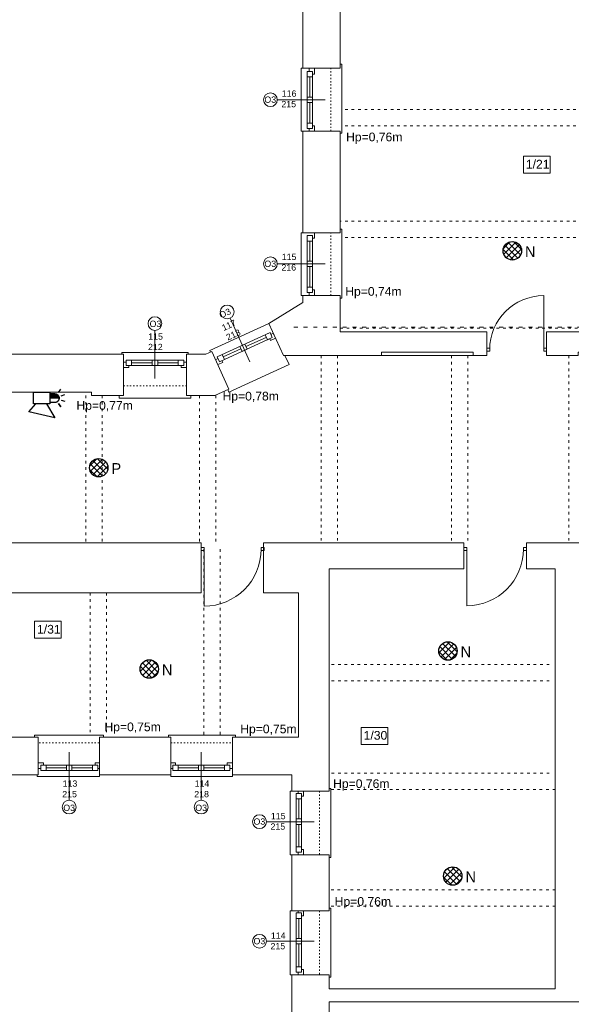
# Model space of a CAD drawing. Header units: centimetres. Extents: x 74448 to 96987, y -37016 to -10817.
# Tile 141 of 174: x 80129 to 81144, y -22625 to -20813. Entities that reach past the tile are written whole.
import ezdxf

# ---------------------------------------------------------------- set-up
doc = ezdxf.new("R2010")
doc.units = ezdxf.units.CM
doc.header["$LTSCALE"] = 0.02
doc.linetypes.add('ACAD_ISO03W100', pattern=[30, 12, -18])
doc.layers.get('0').update_dxf_attribs({"color": 8, "lineweight": 13})
for name, color, linetype, lineweight in [('_AUDIO', 7, 'Continuous', 18), ('ei30', 8, 'Continuous', 13), ('LINIE PRZEKROJOWE', 8, 'Continuous', 13), ('OPISY', 8, 'Continuous', 13), ('SSWiN', 7, 'Continuous', 25), ('stolarka', 8, 'Continuous', 13), ('STREFY POZ', 8, 'Continuous', 13), ('WIDOK', 8, 'Continuous', 13)]:
    doc.layers.add(name, color=color, linetype=linetype, lineweight=lineweight)
doc.layers.add('_AUDIO 2', color=7, linetype='Continuous')
doc.styles.get("Standard").update_dxf_attribs({"font": 'arial.ttf', "height": 12})
doc.styles.add('Tomasz_W legenda', font='TCM_____.TTF')
pattern_1 = [(45, (-5798.748, -5798.748), (-5.6126601, 5.6126601), []), (135, (-5798.748, -5798.748), (-5.6126601, -5.6126601), [])]

# ---------------------------------------------------------------- blocks, each defined once
blk = doc.blocks.new('*U3')
at = {"layer": 'stolarka', "transparency": 33554684}
blk.add_lwpolyline([(5, 0), (5, 95)], dxfattribs=at)
for points in [[(0, 2.5), (0, -2.5), (5, -2.5), (5, 2.5)], [(100, -2.5), (105, -2.5), (105, 2.5), (100, 2.5)]]:
    blk.add_lwpolyline(points, close=True, dxfattribs=at)
blk.add_arc((5, 0), 95, 0, 90, dxfattribs=at)
blk = doc.blocks.new('AAT_SYGN.OPT.AKU')
blk.add_hatch(color=256).paths.add_polyline_path([(6.3, 18.5), (6.3, 28.7), (6.1, 28.7), (5.6, 28.6), (5.1, 28.5), (4.7, 28.3), (4.3, 28.1), (4, 27.9), (3.6, 27.7), (3.3, 27.4), (2.9, 27.1), (2.6, 26.6), (2.3, 26.2), (2.1, 25.8), (1.9, 25.4), (1.8, 25), (1.7, 24.6), (1.7, 24.3), (1.7, 23.8), (1.7, 18.5)])
for points in [[(3.9, 30.9), (2.6, 35.1)], [(8.7, 30.9), (10.1, 35.1)], [(0.1, 28.1), (-3.5, 30.7)], [(1.7, 23.8), (1.7, 24.3), (1.7, 24.6), (1.8, 25), (1.9, 25.4), (2.1, 25.8), (2.3, 26.2), (2.6, 26.6), (2.9, 27.1), (3.3, 27.4), (3.6, 27.7), (4, 27.9), (4.3, 28.1), (4.7, 28.3), (5.1, 28.5), (5.6, 28.6), (6.1, 28.7), (6.6, 28.7), (6.9, 28.7), (7.4, 28.6), (7.7, 28.5), (8.1, 28.4), (8.5, 28.3), (8.8, 28.1), (9.1, 28), (9.4, 27.8), (9.6, 27.6), (9.8, 27.5), (10, 27.3), (10.3, 26.9), (10.5, 26.7), (10.7, 26.4), (10.9, 26.1), (11.1, 25.8), (11.2, 25.3), (11.3, 25.1), (11.4, 24.7), (11.4, 24.4), (11.5, 24.1), (11.5, 23.8)], [(1.7, 23.8), (1.7, 18.5)], [(6.3, 18.5), (6.3, 28.7)], [(11.5, 23.8), (11.5, 18.5)], [(13.1, 14.7), (28.7, 24), (21.7, -5.1), (13.1, 2.5)]]:
    blk.add_lwpolyline(points)
for points in [[(12.6, 28.1), (16.2, 30.7)], [(0, 18.5), (13.1, 18.5), (13.1, 0), (0, 0)]]:
    blk.add_lwpolyline(points, close=True)

msp = doc.modelspace()

# ---------------------------------------------------------------- hatches: boundary and pattern name
at = {"layer": '_AUDIO'}
h = msp.add_hatch(dxfattribs=at)
h.set_pattern_fill('ANSI37', color=256, scale=2.5)
h.set_pattern_definition([(45, (-5809.743, -5823.157), (-5.6126601, 5.6126601), []), (135, (-5809.743, -5823.157), (-5.6126601, -5.6126601), [])])
h.paths.add_polyline_path([(81052.9, -21238.6, 1), (81018.9, -21238.6, 1)])
h = msp.add_hatch(dxfattribs=at)
h.set_pattern_fill('ANSI37', color=256, scale=2.5)
h.set_pattern_definition([(45, (-5830.742, -5773.777), (-5.6126601, 5.6126601), []), (135, (-5830.742, -5773.777), (-5.6126601, -5.6126601), [])])
h.paths.add_polyline_path([(80934.3, -21975, 1), (80900.3, -21975, 1)])
h = msp.add_hatch(dxfattribs=at)
h.set_pattern_fill('ANSI37', color=256, scale=2.5)
h.set_pattern_definition(pattern_1)
h.paths.add_polyline_path([(80384.5, -22008.2, 1), (80350.5, -22008.2, 1)])
h = msp.add_hatch(dxfattribs=at)
h.set_pattern_fill('ANSI37', color=256, scale=2.5)
h.set_pattern_definition([(45, (-5821.877, -5773.331), (-5.6126601, 5.6126601), []), (135, (-5821.877, -5773.331), (-5.6126601, -5.6126601), [])])
h.paths.add_polyline_path([(80943.2, -22389.2, 1), (80909.2, -22389.2, 1)])
at = {"layer": '_AUDIO 2'}
h = msp.add_hatch(dxfattribs=at)
h.set_pattern_fill('ANSI37', color=256, scale=2.5)
h.set_pattern_definition(pattern_1)
h.paths.add_polyline_path([(80291.5, -21637.8, 1), (80257.5, -21637.8, 1)])

# ---------------------------------------------------------------- linework, layer by layer
for points in [[(80650, -21018.6), (80647, -21018.6), (80647, -20902.6), (80650, -20902.6)], [(80719, -21021.9), (80721.9, -21021.9), (80721.9, -20895.3), (80721.9, -20895.2), (80719, -20895.2)], [(80650, -21320.6), (80647, -21320.6), (80647, -21205.6), (80650, -21205.6)], [(80719, -21325.7), (80721.9, -21325.7), (80721.9, -21199), (80721.9, -21198.9), (80719, -21198.9)], [(80589.1, -21375.3), (80587.9, -21372.6), (80479.1, -21422.2), (80480.3, -21424.9)], [(80317, -21428.9), (80317, -21425.9), (80439, -21425.9), (80439, -21428.9)], [(80617.2, -21431.1), (80624.9, -21447.9), (80514.2, -21498.6), (80514.2, -21498.6), (80512.1, -21494.1)], [(80317, -21504.9), (80312, -21504.9), (80312, -21509.9), (80439, -21509.9), (80444, -21509.9), (80444, -21504.9)], [(80283, -22133.7), (80283, -22129.8), (80156.4, -22129.8), (80156.3, -22129.8), (80156.3, -22133.7)], [(80526, -22133.8), (80526, -22129.9), (80402.8, -22129.9), (80402.8, -22129.9), (80402.8, -22133.8)], [(80521, -22129), (80521, -22129)], [(80276, -22202.8), (80276, -22205.8), (80161, -22205.8), (80161, -22202.8)], [(80521, -22202.8), (80521, -22205.8), (80407, -22205.8), (80407, -22202.8)], [(80699, -22355.1), (80701.9, -22355.1), (80701.9, -22228.4), (80701.9, -22228.3), (80699, -22228.3)], [(80630, -22350.1), (80627, -22350.1), (80627, -22233.1), (80630, -22233.1)], [(80630, -22571.1), (80627, -22571.1), (80627, -22453.1), (80630, -22453.1)], [(80699, -22575.1), (80701.9, -22575.1), (80701.9, -22448.4), (80701.9, -22448.3), (80699, -22448.3)]]:
    msp.add_lwpolyline(points)
at = {"layer": '_AUDIO', "lineweight": 30}
for centre in [(81035.9, -21238.6), (80917.3, -21975), (80367.5, -22008.2), (80926.2, -22389.2)]:
    msp.add_circle(centre, 17, dxfattribs=at)
at = {"layer": '_AUDIO 2', "lineweight": 30}
msp.add_circle((80274.5, -21637.8), 17, dxfattribs=at)
at = {"layer": 'LINIE PRZEKROJOWE'}
for points in [[(80650, -20902.6), (80650, -20712.6)], [(80719, -20902.6), (80719, -20712.6), (80650, -20712.6)], [(80719, -20885.1), (80719, -20712.6)], [(80719, -20902.6), (80650, -20902.6)], [(80650, -21205.6), (80650, -21018.6)], [(80719, -21205.6), (80719, -21018.6), (80650, -21018.6)], [(80719, -21188.1), (80719, -21018.6)], [(80719, -21205.6), (80650, -21205.6)], [(80650, -21333.8), (80650, -21320.6)], [(80719, -21387.6), (80719, -21320.6), (80650, -21320.6)], [(80989, -21387.6), (80719, -21387.6), (80719, -21320.6)], [(80587.9, -21372.6), (80650, -21333.8)], [(80614.5, -21431.1), (80587.9, -21372.6)], [(80989, -21431.1), (80989, -21387.6)], [(81099.1, -21431.1), (81099, -21431.1), (81099, -21387.6)], [(81312, -21387.6), (81099, -21387.6)], [(80023, -21428.9), (80320, -21428.9)], [(80261, -21498.9), (80261, -21504.9), (80320, -21504.9), (80320, -21428.9)], [(80436, -21428.9), (80471.5, -21428.9), (80482.6, -21423.9)], [(80436, -21504.9), (80436, -21428.9)], [(80514.2, -21493), (80482.6, -21423.9)], [(80795, -21431.1), (80614.5, -21431.1), (80614.5, -21431.1)], [(80989, -21431.1), (80964, -21431.1), (80964, -21425.1), (80795, -21425.1), (80795, -21431.1)], [(80989, -21431.1), (80964, -21431.1)], [(81339.9, -21425.1), (81156.9, -21425.1), (81156.9, -21431.1), (81099, -21431.1)], [(80023, -21504.9), (80078, -21504.9), (80078, -21498.9), (80261, -21498.9), (80261, -21498.9)], [(80436, -21504.9), (80488, -21504.9)], [(80514.2, -21493), (80488, -21504.9)], [(79877.7, -21776.1), (80462.9, -21776.1), (80462.9, -21867.8)], [(80290.9, -21776.1), (80462.9, -21776.1)], [(80577.9, -21776.1), (80577.9, -21867.8)], [(80577.9, -21776.1), (80946.8, -21776.1), (80946.8, -21823.8)], [(80946.8, -21823.8), (80946.8, -21776.1)], [(81061.8, -21776.1), (81061.8, -21823.8)], [(81061.8, -21776.1), (81176.9, -21776.1), (81176.9, -21776.1)], [(81061.8, -21776.1), (81176.9, -21776.1), (81176.9, -21823.8)], [(81061.8, -21823.8), (81061.8, -21776.1)], [(80699, -21823.8), (80699, -22233.1), (80630, -22233.1)], [(80699, -21823.8), (80946.8, -21823.8)], [(81061.8, -21823.8), (81115, -21823.8), (81115, -22596.8), (80699, -22596.8), (80699, -22571.1)], [(80699, -22213.8), (80699, -21823.8)], [(80043, -21867.8), (80174.9, -21867.8)], [(80163, -22133.8), (80043, -22133.8), (80043, -21867.8)], [(80174.9, -21867.8), (80462.9, -21867.8)], [(80174.9, -21867.8), (80462.9, -21867.8)], [(80585.7, -21867.8), (80642, -21867.8), (80642, -22133.8), (80521, -22133.8)], [(80577.9, -21867.8), (80634.2, -21867.8)], [(80163, -22133.8), (80163, -22202.8)], [(80407, -22133.8), (80276, -22133.7)], [(80276, -22133.7), (80276, -22202.8)], [(80407, -22133.8), (80407, -22202.8)], [(80640, -22133.8), (80521, -22133.8), (80521, -22202.8)], [(80044, -22202.8), (80163, -22202.8)], [(80276, -22202.8), (80407, -22202.8)], [(80521, -22202.8), (80630, -22202.8)], [(80630, -22233.1), (80630, -22202.8)], [(80630, -22453.1), (80630, -22350.1)], [(80699, -22350.1), (80630, -22350.1)], [(80699, -22453.1), (80699, -22350.1)], [(80699, -22453.1), (80630, -22453.1)], [(80630, -22674.2), (80630, -22571.1)], [(80699, -22571.1), (80630, -22571.1)], [(80699, -22620.8), (80699, -22674.2), (80630, -22674.2)], [(80699, -22663.8), (80699, -22620.8), (81175.9, -22620.8)]]:
    msp.add_lwpolyline(points, dxfattribs=at)
at = {"layer": 'OPISY'}
for points in [[(80603.2, -20960.6), (80691.3, -20960.6)], [(80603.2, -21262.6), (80691.3, -21262.6)], [(80516.2, -21362.6), (80552.7, -21442.8)], [(80378, -21385.2), (80378, -21473.3)], [(80220, -22249.5), (80220, -22161.4)], [(80463, -22249.5), (80463, -22161.4)], [(80583.2, -22289.1), (80671.3, -22289.1)], [(80583.2, -22509.1), (80671.3, -22509.1)]]:
    msp.add_lwpolyline(points, dxfattribs=at)
for points in [[(81056.3, -21064.5), (81105.5, -21064.5), (81105.5, -21095.7), (81056.3, -21095.7)], [(80156.5, -21920.2), (80205.6, -21920.2), (80205.6, -21951.5), (80156.5, -21951.5)], [(80757.7, -22115.5), (80806.8, -22115.5), (80806.8, -22146.8), (80757.7, -22146.8)]]:
    msp.add_lwpolyline(points, close=True, dxfattribs=at)
for centre in [(80590.5, -20960.6), (80590.5, -21262.6), (80510.9, -21351.1), (80378, -21372.5), (80220, -22262.2), (80463, -22262.2), (80570.5, -22289.1), (80570.5, -22509.1)]:
    msp.add_circle(centre, 12.7, dxfattribs=at)
at = {"layer": 'stolarka'}
for points in [[(80661.6, -20908.6), (80661.6, -20902.6)], [(80671.6, -20902.6), (80671.6, -20913.6), (80668, -20913.6)], [(80658, -21013.6), (80658, -20909.6)], [(80663, -20955.6), (80663, -20918.6)], [(80668, -21013.6), (80668, -20909.6)], [(80663, -21003.6), (80663, -20965.6)], [(80668, -21008.6), (80671.6, -21008.6), (80671.6, -21018.6), (80661.6, -21018.6), (80661.6, -21013.6)], [(80658, -21315.6), (80658, -21211.6)], [(80671.6, -21205.6), (80671.6, -21215.6), (80668, -21215.6)], [(80668, -21315.6), (80668, -21211.6)], [(80663, -21257.6), (80663, -21220.6)], [(80663, -21305.6), (80663, -21267.6)], [(80668, -21310.6), (80671.6, -21310.6), (80671.6, -21320.6), (80661.6, -21320.6), (80661.6, -21315.6)], [(80589.8, -21389.2), (80492.5, -21433.6)], [(80589.4, -21400.3), (80591, -21403.7), (80600.1, -21399.5), (80595.9, -21390.4), (80591.4, -21392.5)], [(80594, -21398.3), (80496.7, -21442.7)], [(80582.8, -21397.9), (80545.5, -21414.9)], [(80536.4, -21419), (80503.7, -21434)], [(80330, -21449.9), (80330, -21453.6), (80320, -21453.6), (80320, -21443.6), (80325, -21443.6)], [(80325, -21439.9), (80429, -21439.9)], [(80325, -21449.9), (80431, -21449.9)], [(80335, -21444.9), (80373, -21444.9)], [(80383, -21444.9), (80421, -21444.9)], [(80431, -21443.6), (80436, -21443.6), (80436, -21453.6), (80426, -21453.6), (80426, -21449.9)], [(80494, -21436.9), (80489.5, -21439), (80493.6, -21448.1), (80502.7, -21443.9), (80501.2, -21440.6)], [(80164, -22181.1), (80173, -22181.1), (80173, -22184.8)], [(80168, -22191.1), (80164, -22191.1)], [(80273, -22184.8), (80169, -22184.8)], [(80215, -22189.8), (80178, -22189.8)], [(80263, -22189.8), (80225, -22189.8)], [(80268, -22184.8), (80268, -22181.1), (80276, -22181.1)], [(80276, -22191.1), (80273, -22191.1)], [(80407, -22181.1), (80416, -22181.1), (80416, -22184.8)], [(80411, -22191.1), (80407, -22191.1)], [(80516, -22184.8), (80412, -22184.8)], [(80458, -22189.8), (80421, -22189.8)], [(80506, -22189.8), (80468, -22189.8)], [(80511, -22184.8), (80511, -22181.1), (80521, -22181.1), (80521, -22191.1), (80516, -22191.1)], [(80273, -22194.8), (80169, -22194.8)], [(80516, -22194.8), (80412, -22194.8)], [(80638, -22345.1), (80638, -22241.1)], [(80641.6, -22237.1), (80641.6, -22233.1)], [(80643, -22284.1), (80643, -22247.1)], [(80651.6, -22233.1), (80651.6, -22242.1), (80648, -22242.1)], [(80648, -22345.1), (80648, -22241.1)], [(80643, -22335.1), (80643, -22294.1)], [(80648, -22340.1), (80651.6, -22340.1), (80651.6, -22350.1), (80641.6, -22350.1), (80641.6, -22345.1)], [(80638, -22562.1), (80638, -22458.1)], [(80641.6, -22457.1), (80641.6, -22453.1)], [(80651.6, -22453.1), (80651.6, -22462.1), (80648, -22462.1)], [(80648, -22566.1), (80648, -22462.1)], [(80643, -22504.1), (80643, -22467.1)], [(80643, -22556.1), (80643, -22514.1)], [(80648, -22561.1), (80651.6, -22561.1), (80651.6, -22571.1), (80641.6, -22571.1), (80641.6, -22566.1)]]:
    msp.add_lwpolyline(points, dxfattribs=at)
for points in [[(80658, -20918.6), (80658, -20908.6), (80668, -20908.6), (80668, -20918.6)], [(80658, -20965.6), (80658, -20955.6), (80668, -20955.6), (80668, -20965.6)], [(80658, -21013.6), (80658, -21003.6), (80668, -21003.6), (80668, -21013.6)], [(80658, -21220.6), (80658, -21210.6), (80668, -21210.6), (80668, -21220.6)], [(80658, -21267.6), (80658, -21257.6), (80668, -21257.6), (80668, -21267.6)], [(80658, -21315.6), (80658, -21305.6), (80668, -21305.6), (80668, -21315.6)], [(80589.8, -21389.2), (80580.7, -21393.3), (80584.9, -21402.4), (80594, -21398.3)], [(80543.4, -21410.3), (80534.4, -21414.5), (80538.5, -21423.6), (80547.6, -21419.4)], [(80501.6, -21429.4), (80492.5, -21433.6), (80496.7, -21442.7), (80505.8, -21438.5)], [(80325, -21439.9), (80335, -21439.9), (80335, -21449.9), (80325, -21449.9)], [(80373, -21439.9), (80383, -21439.9), (80383, -21449.9), (80373, -21449.9)], [(80421, -21439.9), (80431, -21439.9), (80431, -21449.9), (80421, -21449.9)], [(80178, -22194.8), (80168, -22194.8), (80168, -22184.8), (80178, -22184.8)], [(80225, -22194.8), (80215, -22194.8), (80215, -22184.8), (80225, -22184.8)], [(80273, -22194.8), (80263, -22194.8), (80263, -22184.8), (80273, -22184.8)], [(80421, -22194.8), (80411, -22194.8), (80411, -22184.8), (80421, -22184.8)], [(80468, -22194.8), (80458, -22194.8), (80458, -22184.8), (80468, -22184.8)], [(80516, -22194.8), (80506, -22194.8), (80506, -22184.8), (80516, -22184.8)], [(80638, -22247.1), (80638, -22237.1), (80648, -22237.1), (80648, -22247.1)], [(80638, -22294.1), (80638, -22284.1), (80648, -22284.1), (80648, -22294.1)], [(80638, -22345.1), (80638, -22335.1), (80648, -22335.1), (80648, -22345.1)], [(80638, -22467.1), (80638, -22457.1), (80648, -22457.1), (80648, -22467.1)], [(80638, -22514.1), (80638, -22504.1), (80648, -22504.1), (80648, -22514.1)], [(80638, -22566.1), (80638, -22556.1), (80648, -22556.1), (80648, -22566.1)]]:
    msp.add_lwpolyline(points, close=True, dxfattribs=at)
at = {"layer": 'STREFY POZ', "linetype": 'ACAD_ISO03W100', "ltscale": 30}
msp.add_lwpolyline([(80633.6, -21379.1), (82059.3, -21379.1)], dxfattribs=at)
at = {"layer": 'WIDOK', "linetype": 'ACAD_ISO03W100', "ltscale": 10}
for points in [[(80702, -21018.6), (80702, -20902.6)], [(80702, -21320.6), (80702, -21205.6)], [(80320, -21486.9), (80436, -21486.9)], [(80165, -22143.8), (80279, -22143.8)], [(80407, -22143.9), (80521, -22143.9)], [(80681, -22233.1), (80681, -22350.1)], [(80681, -22453.1), (80681, -22570.1)]]:
    msp.add_lwpolyline(points, dxfattribs=at)
at = {"layer": 'WIDOK', "linetype": 'ACAD_ISO03W100', "ltscale": 20}
for points in [[(81536.9, -20978.7), (80721.9, -20978.7)], [(81536.9, -21008.7), (80721.9, -21008.7)], [(81536.9, -21184.2), (80719, -21184.2)], [(81536.9, -21214.2), (80721.9, -21214.2)], [(80719, -21381.1), (81312, -21381.1)], [(80684.2, -21431.1), (80684.2, -21776.1)], [(80714.2, -21431.1), (80714.2, -21776.1)], [(80924.1, -21431.1), (80924.1, -21776.1)], [(80954.1, -21431.1), (80954.1, -21776.1)], [(81140, -21431.1), (81140, -21776.1)], [(80250.9, -21504.9), (80250.9, -21776.1)], [(80280.9, -21504.9), (80280.9, -21776.1)], [(80460.3, -21504.9), (80460.3, -21776.1)], [(80490.3, -21504.9), (80490.3, -21776.1)], [(80468.1, -21787.8), (80468.1, -22128.8)], [(80498.1, -21787.8), (80498.1, -22128.8)], [(80258.7, -21867.8), (80258.7, -22129.8)], [(80288.7, -21867.8), (80288.7, -22129.8)], [(81103.9, -21999.9), (80699, -21999.9)], [(81103.9, -22029.9), (80699, -22029.9)], [(81103.9, -22199.9), (80699, -22199.9)], [(81115, -22229.9), (80699, -22229.9)], [(81115, -22414.6), (80699, -22414.6)], [(81115, -22444.6), (80699, -22444.6)]]:
    msp.add_lwpolyline(points, dxfattribs=at)
at = {"layer": 'WIDOK'}
msp.add_lwpolyline([(80964, -21431.1), (80795, -21431.1)], dxfattribs=at)

# ---------------------------------------------------------------- block references
at = {"layer": 'SSWiN', "xscale": 1.647762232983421, "yscale": 1.647762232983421, "zscale": 1.647762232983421, "rotation": 270}
msp.add_blockref('AAT_SYGN.OPT.AKU', (80154.3, -21498.9), dxfattribs=at)
at = {"layer": 'stolarka', "transparency": 33554684, "xscale": -1.047619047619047, "yscale": 1.047619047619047, "zscale": 1.047619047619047}
msp.add_blockref('*U3', (81099, -21420.6), dxfattribs=at)
at = {"layer": 'stolarka', "transparency": 33554684, "rotation": 180}
for p, xscale, yscale, zscale in [((80462.9, -21787.6), -1.104761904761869, 1.104761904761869, 1.104761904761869), ((80946.8, -21787.6), -1.095238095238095, 1.095238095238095, 1.095238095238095)]:
    msp.add_blockref('*U3', p, dxfattribs=dict(at, xscale=xscale, yscale=yscale, zscale=zscale))

# ---------------------------------------------------------------- texts
at = {"layer": '_AUDIO', "char_height": 20, "width": 16.573, "attachment_point": 1, "style": 'Tomasz_W legenda'}
for insert in [(81059.2, -21230.1), (80940.7, -21966.5), (80390.9, -21999.7), (80949.6, -22380.7)]:
    msp.add_mtext('N', dxfattribs=dict(at, insert=insert))
at = {"layer": '_AUDIO 2', "insert": (80297.9, -21629.3), "char_height": 20, "width": 16.573, "attachment_point": 1, "style": 'Tomasz_W legenda'}
msp.add_mtext('P', dxfattribs=at)
at = {"layer": 'ei30', "char_height": 16, "width": 260.963, "attachment_point": 1}
for s, insert in [('\\pi217.82;EI30', (76941.7, -21513.6)), ('\\pi217.82;EI60', (77436, -21603.2)), ('\\pi217.64;EI15', (76941.7, -21754.4)), ('\\pi217.82;EI30', (77085.2, -22467.1))]:
    msp.add_mtext(s, dxfattribs=dict(at, insert=insert))
at = {"layer": 'OPISY', "ltscale": 0.15}
for s, p in [('Hp=0,76m', (80729.8, -21037.1)), ('Hp=0,74m', (80728.3, -21321.3)), ('Hp=0,78m', (80502.4, -21514)), ('Hp=0,77m', (80233.5, -21531.2)), ('Hp=0,75m', (80285, -22122.6)), ('Hp=0,75m', (80535, -22126.4)), ('Hp=0,76m', (80706, -22227.1)), ('Hp=0,76m', (80708.9, -22443.9))]:
    msp.add_text(s, height=16, dxfattribs=at).set_placement(p)
at = {"layer": 'OPISY'}
for s, insert, char_height, width, attachment_point in [('\\pi-3.6114;O3', (80583.1, -20966.4), 11.574, 12.831, 7), ('{\\fArial|b0|i0|c238|p34;1/21}', (81060.8, -21071.2), 16, 260.963, 1), ('\\pi-3.6114;O3', (80583.1, -21268.4), 11.574, 12.831, 7), ('\\pi-3.6114;O3', (80371.8, -21379), 11.574, 12.831, 7), ('{\\fArial|b0|i0|c238|p34;1/31}', (80160.9, -21927), 16, 260.963, 1), ('{\\fArial|b0|i0|c238|p34;1/30}', (80762.2, -22122.2), 16, 260.963, 1), ('\\pi-3.6114;O3', (80212.9, -22269.5), 11.574, 12.831, 7), ('\\pi-3.6114;O3', (80455.9, -22269.5), 11.574, 12.831, 7), ('\\pi-3.6114;O3', (80563.1, -22294.8), 11.574, 12.831, 7), ('\\pi-3.6114;O3', (80563.1, -22514.8), 11.574, 12.831, 7)]:
    msp.add_mtext(s, dxfattribs=dict(at, insert=insert, char_height=char_height, width=width, attachment_point=attachment_point))
at = {"layer": 'OPISY', "insert": (80519.2, -21354.4), "char_height": 11.57, "width": 12.831, "attachment_point": 9, "rotation": 24.5274}
msp.add_mtext('O3', dxfattribs=at)
at = {"layer": 'stolarka', "char_height": 11.574, "width": 12.831, "attachment_point": 7}
for s, insert in [('\\pi-5.822;116\\P\\pi-6.5128;215', (80617.3, -20974.5)), ('\\pi-5.8694;115\\P\\pi-6.4654;216', (80617.3, -21275.1)), ('\\pi-5.8694;115\\P\\pi-6.4102;212', (80371.6, -21421.4)), ('\\pi-5.8259;113\\P\\pi-6.5128;215', (80213.9, -22244.3)), ('\\pi-5.8023;114\\P\\pi-6.4812;218', (80456.9, -22244.3)), ('\\pi-5.8694;115\\P\\pi-6.5128;215', (80597.3, -22304)), ('\\pi-5.8023;114\\P\\pi-6.5128;215', (80597.3, -22524))]:
    msp.add_mtext(s, dxfattribs=dict(at, insert=insert))
at = {"layer": 'stolarka', "insert": (80537, -21392.9), "char_height": 11.57, "width": 12.831, "attachment_point": 9, "rotation": 24.5274}
msp.add_mtext('117\\P213', dxfattribs=at)

doc.saveas('drawing.dxf')
